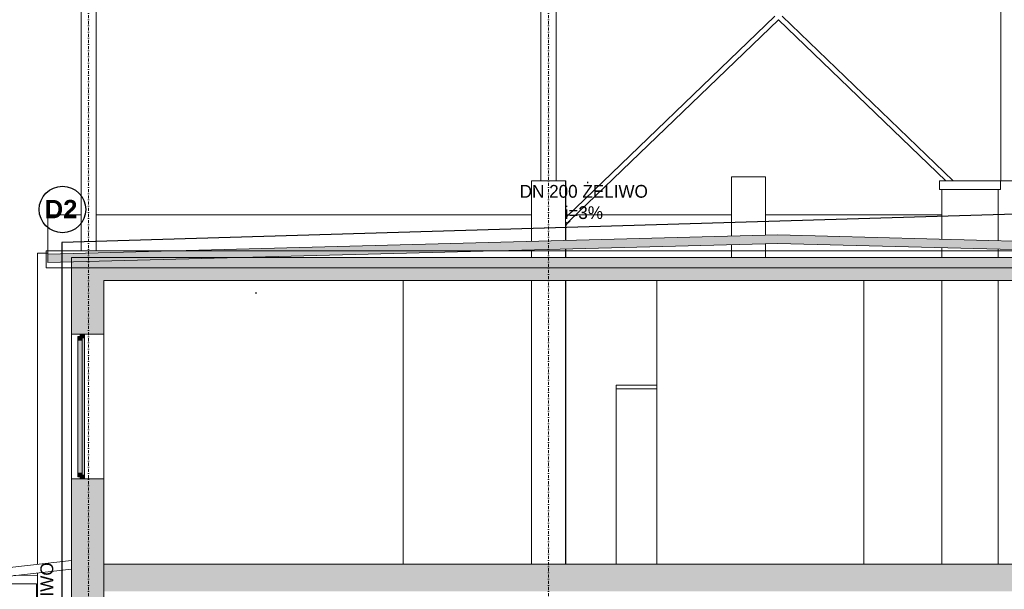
# Model space of a CAD drawing. Header units: centimetres. Extents: x -1589 to 108054, y -205274 to 31709.
# Tile 68 of 256: x 756 to 1912, y -4994 to -4325. Entities that reach past the tile are written whole.
import ezdxf

# ---------------------------------------------------------------- set-up
doc = ezdxf.new("R2010")
doc.units = ezdxf.units.CM
doc.header["$LTSCALE"] = 0.01
doc.header["$MEASUREMENT"] = 0
doc.linetypes.add('Kropki i Kreski', pattern=[72, 36, -18, 0, -18])
for name, color, linetype, lineweight in [('0_Teren_Nr_pióra__1', 8, 'Continuous', 0), ('2_dachy.ISTN_Nr_pióra__1', 8, 'Continuous', 0), ('2_lądowisko_IFC.ISTN_Nr_pióra__1', 8, 'Continuous', 9), ('2_stropy.ISTN_Nr_pióra__1', 8, 'Continuous', 0), ('2_ściany wewnętrzne.ISTN_Nr_pióra__1', 8, 'Continuous', 0), ('2_ściany zewnętrzne.ISTN_Nr_pióra__1', 8, 'Continuous', 0), ('4_osie.ISTN_Nr_pióra__1', 8, 'Continuous', 15), ('Drzwi ARCHICAD_Nr_pióra__1', 8, 'Continuous', 13), ('Nowe_2_stropy.K_IR_Nr_pióra__89', 7, 'Continuous', 9), ('Nowe_2_stropy.K_IR_Nr_pióra__92', 7, 'Continuous', 0), ('Nowe_2_ściany zewnętrzne.ISTN_Nr_pióra__84', 7, 'Continuous', 15), ('Nowe_3_lądowisko_el 3D.K_IR_Nr_pióra__89', 7, 'Continuous', 9), ('Okna ARCHICADa_Nr_pióra__1', 8, 'Continuous', 0), ('Parter Budynek 1__Opis', 8, 'Continuous', 5), ('PODKŁAD', 8, 'Continuous', 5)]:
    doc.layers.add(name, color=color, linetype=linetype, lineweight=lineweight)
doc.layers.add('_KD', color=7, linetype='Continuous')
doc.styles.add('GENERATED_STYLE_1', font='txt')

msp = doc.modelspace()

# ---------------------------------------------------------------- hatches: boundary and pattern name
at = {"layer": '2_dachy.ISTN_Nr_pióra__1', "linetype": 'Continuous', "lineweight": 5, "ltscale": 0.1}
for points in [[(788.62888, -4599.98077), (788.62888, -4609.9842), (1646.1339, -4587.52964), (1646.1339, -4577.52621)], [(1646.1339, -4577.52621), (1646.1339, -4587.52964), (2503.63891, -4609.9842), (2503.63891, -4599.98077)]]:
    msp.add_hatch(color=8, dxfattribs=at).paths.add_polyline_path(points)
at = {"layer": '2_stropy.ISTN_Nr_pióra__1', "linetype": 'Continuous', "lineweight": 5, "ltscale": 0.1}
for points in [[(2438.7004, -4631.05883), (2438.7004, -4604.05883), (854.7004, -4604.05883), (854.7004, -4631.05883)], [(2438.7004, -4996.05833), (2438.7004, -4964.05833), (854.70996, -4964.05833), (854.70996, -4996.05833)]]:
    msp.add_hatch(color=8, dxfattribs=at).paths.add_polyline_path(points)
at = {"layer": '2_ściany zewnętrzne.ISTN_Nr_pióra__1', "linetype": 'Continuous', "lineweight": 5, "ltscale": 0.1}
for points in [[(854.7004, -4604.05833), (816.7004, -4604.05833), (816.7004, -4694.05833), (854.7004, -4694.05833)], [(854.7004, -4964.05833), (854.7004, -4864.05833), (816.7004, -4864.05833), (816.7004, -4964.05833)], [(816.7004, -4964.05833), (816.7004, -5325.05833), (854.7004, -5325.05833), (854.7004, -4964.05833)]]:
    msp.add_hatch(color=8, dxfattribs=at).paths.add_polyline_path(points)
at = {"layer": 'Okna ARCHICADa_Nr_pióra__1', "linetype": 'Continuous', "lineweight": 5, "ltscale": 0.1}
for points in [[(826.7004, -4696.55833), (829.2004, -4696.55833), (829.2004, -4699.05833), (831.7004, -4699.05833), (831.7004, -4694.05833), (826.7004, -4694.05833)], [(829.2004, -4701.55833), (829.2004, -4696.55833), (824.2004, -4696.55833), (824.2004, -4701.55833)], [(829.2004, -4856.55833), (829.2004, -4701.55833), (824.2004, -4701.55833), (824.2004, -4856.55833)], [(831.7004, -4699.05833), (829.2004, -4699.05833), (829.2004, -4859.05833), (831.7004, -4859.05833)], [(829.2004, -4856.55833), (824.2004, -4856.55833), (824.2004, -4861.55833), (829.2004, -4861.55833)], [(826.7004, -4864.05833), (831.7004, -4864.05833), (831.7004, -4859.05833), (829.2004, -4859.05833), (829.2004, -4861.55833), (826.7004, -4861.55833)]]:
    msp.add_hatch(color=8, dxfattribs=at).paths.add_polyline_path(points)

# ---------------------------------------------------------------- linework, layer by layer
at = {"layer": '0_Teren_Nr_pióra__1', "color": 8, "linetype": 'Continuous', "lineweight": 5, "ltscale": 0.1}
for p, q in [((547.7004, -4990.42083), (816.42358, -4959.80369)), ((816.42358, -4959.80369), (816.42358, -4969.86838)), ((816.42358, -4969.86838), (547.7004, -5000.48552))]:
    msp.add_line(p, q, dxfattribs=at)
at = {"layer": '2_dachy.ISTN_Nr_pióra__1', "color": 8, "linetype": 'Continuous', "lineweight": 5, "ltscale": 0.1}
for p, q in [((1646.1339, -4577.52621), (788.62888, -4599.98077)), ((1646.1339, -4577.52621), (2503.63891, -4599.98077)), ((1646.1339, -4587.52964), (788.62888, -4609.9842)), ((1646.1339, -4587.52964), (2503.63891, -4609.9842)), ((788.62888, -4599.98077), (788.62888, -4609.9842))]:
    msp.add_line(p, q, dxfattribs=at)
at = {"layer": '2_lądowisko_IFC.ISTN_Nr_pióra__1', "color": 8, "linetype": 'Continuous', "lineweight": 5, "ltscale": 0.1}
for p, q in [((827.8104, -4596.05833), (827.8104, -4045.05833)), ((845.5904, -4596.05833), (845.5904, -4045.05833)), ((1367.8104, -4514.05833), (1367.8104, -4045.05833)), ((1385.5904, -4514.05833), (1385.5904, -4081.56474)), ((1907.8104, -4514.05883), (1907.8104, -4081.56474)), ((1397.74203, -4556.11038), (1642.35378, -4320.55833)), ((1851.98985, -4514.05883), (1651.04703, -4320.55833)), ((1401.92468, -4560.45391), (1646.7004, -4324.74397)), ((1646.7004, -4324.66354), (1646.7004, -4324.74397)), ((1843.29661, -4514.05883), (1646.7004, -4324.74397)), ((1397.3952, -4555.75022), (1396.7004, -4556.41929)), ((1396.7004, -4557.11343), (1397.74203, -4556.11038)), ((1396.7004, -4566.17884), (1402.27151, -4560.81407)), ((1396.7004, -4562.23703), (1397.03207, -4562.58146)), ((1396.7004, -4566.87298), (1398.29641, -4565.33609)), ((1397.03207, -4562.58146), (1397.39363, -4562.95693)), ((1397.39363, -4562.95693), (1397.71055, -4563.28603)), ((1397.74203, -4556.11038), (1397.3952, -4555.75022)), ((1397.71055, -4563.28603), (1397.97063, -4563.55611)), ((1398.29641, -4565.33609), (1397.94958, -4564.97592)), ((1397.97063, -4563.55611), (1398.16389, -4563.75681)), ((1398.16389, -4563.75681), (1398.2829, -4563.88039)), ((1398.2829, -4563.88039), (1398.29576, -4563.89375)), ((1398.32308, -4563.92212), (1398.29576, -4563.89375)), ((1401.92468, -4560.45391), (1398.32308, -4563.92212)), ((1402.27151, -4560.81407), (1401.92468, -4560.45391)), ((786.7004, -4596.05833), (786.7004, -4616.05833)), ((2506.7004, -4596.05833), (786.7004, -4596.05833)), ((786.7004, -4616.05833), (2506.7004, -4616.05833))]:
    msp.add_line(p, q, dxfattribs=at)
at = {"layer": '2_stropy.ISTN_Nr_pióra__1', "color": 8, "linetype": 'Continuous', "lineweight": 5, "ltscale": 0.1}
for p, q in [((2438.7004, -4604.05883), (854.7004, -4604.05883)), ((2438.7004, -4631.05883), (854.7004, -4631.05883)), ((854.70996, -4964.05833), (854.70996, -4996.05833)), ((2438.7004, -4964.05833), (854.70996, -4964.05833))]:
    msp.add_line(p, q, dxfattribs=at)
at = {"layer": '2_ściany wewnętrzne.ISTN_Nr_pióra__1', "color": 8, "linetype": 'Continuous', "lineweight": 5, "ltscale": 0.1}
for p, q in [((1356.7004, -4514.05833), (1396.7004, -4514.05833)), ((1356.7004, -4585.1053), (1356.7004, -4514.05833)), ((1396.7004, -4514.05833), (1396.7004, -4584.05786)), ((1396.7004, -4514.05833), (1397.0193, -4514.05833)), ((1397.0193, -4514.05833), (1397.0193, -4556.11221)), ((1907.7004, -4514.05883), (1936.7004, -4514.05833)), ((1397.0193, -4566.56589), (1397.0193, -4584.04951)), ((1356.7004, -4604.05883), (1356.7004, -4595.10872)), ((1396.7004, -4594.06129), (1396.7004, -4604.05883)), ((1397.0193, -4594.05294), (1397.0193, -4604.05883)), ((1205.97117, -4964.05833), (1205.97117, -4631.05883)), ((1356.7004, -4964.05833), (1356.7004, -4631.05883)), ((1396.7004, -4631.05883), (1396.7004, -4964.05833)), ((1397.0193, -4631.05883), (1397.0193, -4964.05833)), ((1504.13294, -4631.05883), (1504.13294, -4964.05833)), ((1746.94687, -4964.05833), (1746.94687, -4631.05883))]:
    msp.add_line(p, q, dxfattribs=at)
at = {"layer": '2_ściany zewnętrzne.ISTN_Nr_pióra__1', "color": 8, "linetype": 'Continuous', "lineweight": 5, "ltscale": 0.1}
for p, q in [((1591.48922, -4509.05833), (1631.48922, -4509.05833)), ((1591.48922, -4578.95713), (1591.48922, -4509.05833)), ((1631.48922, -4509.05833), (1631.48922, -4577.9097)), ((827.8104, -4554.05833), (788.62888, -4554.05833)), ((788.62888, -4599.98077), (788.62888, -4554.05833)), ((1356.7004, -4554.05833), (845.5904, -4554.05833)), ((1399.87301, -4554.05833), (1397.0193, -4554.05833)), ((1591.48922, -4554.05833), (1408.56399, -4554.05833)), ((1838.7004, -4554.05833), (1631.48922, -4554.05833)), ((1591.48922, -4604.05883), (1591.48922, -4588.96056)), ((1631.48922, -4587.91313), (1631.48922, -4604.05883)), ((776.7004, -4599.05833), (788.62888, -4599.05833)), ((776.7004, -4599.05833), (776.7004, -4959.05833)), ((816.7004, -4604.05833), (816.7004, -4694.05833)), ((854.7004, -4604.05833), (816.7004, -4604.05833)), ((854.7004, -4631.05883), (854.7004, -4694.05833)), ((826.7004, -4694.05833), (816.7004, -4694.05833)), ((854.7004, -4694.05833), (831.7004, -4694.05833)), ((816.7004, -4864.05833), (816.7004, -4964.05833)), ((826.7004, -4864.05833), (816.7004, -4864.05833)), ((854.7004, -4864.05833), (831.7004, -4864.05833)), ((854.7004, -4864.05833), (854.7004, -4964.05833)), ((776.7004, -4959.05833), (776.7004, -4964.32957)), ((816.7004, -4964.05833), (816.7004, -5325.05833)), ((854.7004, -4964.05833), (854.7004, -5325.05833)), ((854.70996, -4964.05833), (854.7004, -4964.05833)), ((776.7004, -4974.39427), (776.7004, -5325.05833)), ((775.54655, -4987.29718), (663.45303, -4987.29718)), ((775.54655, -5342.29718), (775.54655, -4987.29718))]:
    msp.add_line(p, q, dxfattribs=at)
at = {"layer": '4_osie.ISTN_Nr_pióra__1', "color": 7, "linetype": 'Kropki i Kreski', "lineweight": 15, "ltscale": 10}
for p, q in [((836.7004, -3888.57719), (836.7004, -5625.05833)), ((1376.7004, -3888.57719), (1376.7004, -5625.05833))]:
    msp.add_line(p, q, dxfattribs=at)
at = {"layer": '_KD', "color": 92, "lineweight": 30}
for points in [[(1938.63417, -4552.55424), (805.15304, -4586.55867)], [(805.15304, -4586.55867), (805.15304, -5464.51461)]]:
    msp.add_lwpolyline(points, dxfattribs=at)
at = {"layer": 'Drzwi ARCHICAD_Nr_pióra__1', "color": 8, "linetype": 'Continuous', "lineweight": 5, "ltscale": 0.1}
for p, q in [((1456.3633, -4964.05833), (1456.3633, -4754.05833)), ((1456.3633, -4754.05833), (1504.13294, -4754.05833)), ((1456.3633, -4758.05833), (1504.13294, -4758.05833))]:
    msp.add_line(p, q, dxfattribs=at)
at = {"layer": 'Nowe_2_stropy.K_IR_Nr_pióra__89', "color": 8, "linetype": 'Continuous', "lineweight": 5, "ltscale": 0.1}
for p, q in [((1835.7004, -4514.05883), (1907.7004, -4514.05883)), ((1835.7004, -4524.05883), (1835.7004, -4514.05883)), ((1907.7004, -4524.05883), (1907.7004, -4514.05883)), ((1835.7004, -4524.05883), (1907.7004, -4524.05883))]:
    msp.add_line(p, q, dxfattribs=at)
at = {"layer": 'Nowe_2_stropy.K_IR_Nr_pióra__92', "color": 8, "linetype": 'Continuous', "lineweight": 5, "ltscale": 0.1}
msp.add_line((748.83609, -4977.56901), (776.7004, -4977.19941), dxfattribs=at)
at = {"layer": 'Nowe_2_ściany zewnętrzne.ISTN_Nr_pióra__84', "color": 8, "linetype": 'Continuous', "lineweight": 5, "ltscale": 0.1}
for p, q in [((1838.7004, -4582.56874), (1838.7004, -4524.05883)), ((1904.7004, -4584.29702), (1904.7004, -4524.05883)), ((1838.7004, -4604.05883), (1838.7004, -4592.57217)), ((1904.7004, -4604.05883), (1904.7004, -4594.30044)), ((1838.7004, -4631.05883), (1838.7004, -4964.05833)), ((1904.7004, -4631.05883), (1904.7004, -4964.05833))]:
    msp.add_line(p, q, dxfattribs=at)
at = {"layer": 'Nowe_3_lądowisko_el 3D.K_IR_Nr_pióra__89', "color": 8, "linetype": 'Continuous', "lineweight": 5, "ltscale": 0.1}
for p, q in [((1033.1864, -4645.25833), (1033.23834, -4645.25833)), ((1033.1864, -4646.25833), (1033.1864, -4645.25833)), ((1033.1864, -4646.25833), (1033.23834, -4646.25833)), ((1033.23834, -4646.25833), (1033.23834, -4645.25833))]:
    msp.add_line(p, q, dxfattribs=at)
at = {"layer": 'Okna ARCHICADa_Nr_pióra__1', "color": 8, "linetype": 'Continuous', "lineweight": 5, "ltscale": 0.1}
for p, q in [((816.7004, -4864.05833), (816.7004, -4694.05833)), ((826.7004, -4694.05833), (826.7004, -4696.55833)), ((831.7004, -4694.05833), (826.7004, -4694.05833)), ((854.7004, -4694.05833), (854.7004, -4864.05833)), ((826.7004, -4861.55833), (826.7004, -4864.05833)), ((831.7004, -4864.05833), (826.7004, -4864.05833))]:
    msp.add_line(p, q, dxfattribs=at)
at = {"layer": 'Okna ARCHICADa_Nr_pióra__1', "color": 8, "linetype": 'Continuous', "lineweight": 5, "ltscale": 0.1, "flags": 128}
for points in [[(831.7004, -4694.05833), (831.7004, -4699.05833), (831.7004, -4859.05833), (831.7004, -4864.05833)], [(824.2004, -4696.55833), (824.2004, -4701.55833), (824.2004, -4856.55833), (824.2004, -4861.55833)], [(829.2004, -4696.55833), (826.7004, -4696.55833), (824.2004, -4696.55833)], [(829.2004, -4696.55833), (829.2004, -4699.05833), (829.2004, -4701.55833), (829.2004, -4856.55833), (829.2004, -4859.05833), (829.2004, -4861.55833)], [(829.2004, -4861.55833), (826.7004, -4861.55833), (824.2004, -4861.55833)]]:
    msp.add_lwpolyline(points, dxfattribs=at)
at = {"layer": 'PODKŁAD', "color": 62, "lineweight": 30}
msp.add_circle((805.93108, -4547.57829), 27.30077, dxfattribs=at)

# ---------------------------------------------------------------- texts
at = {"layer": '_KD', "color": 7, "linetype": 'Continuous', "lineweight": 15, "char_height": 15, "attachment_point": 6, "style": 'GENERATED_STYLE_1'}
for s, insert, rotation in [('\\pxqc;\\A1;DN 200 ŻELIWO\\Pi=3%', (1493.39067, -4538.87823), 0.00103027), ('\\pxqc;\\A1;DN 200 ŻELIWO', (787.69574, -4962.02486), 90.00103027)]:
    msp.add_mtext(s, dxfattribs=dict(at, insert=insert, rotation=rotation))
at = {"layer": 'Parter Budynek 1__Opis', "color": 7, "lineweight": 18, "insert": (785.02966, -4557.94927), "char_height": 21.5712, "width": 42.84096, "attachment_point": 7, "rotation": 0.00132567}
msp.add_mtext('{\\fArial|b1|i0|c238|p34;D2}', dxfattribs=at)

doc.saveas('drawing.dxf')
